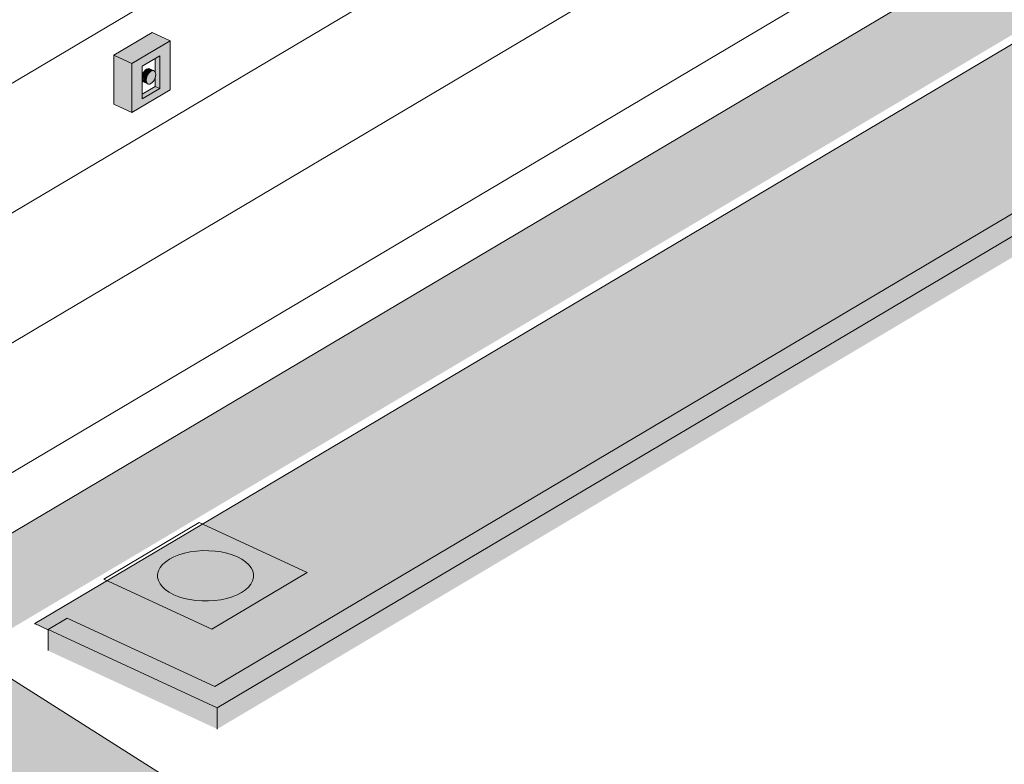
# Model space of a CAD drawing. Header units: centimetres. Extents: x 376 to 4434, y -323 to 48730.
# Tile 38 of 45: x 4045 to 4250, y 47886 to 48041. Entities that reach past the tile are written whole.
import ezdxf

# ---------------------------------------------------------------- set-up
doc = ezdxf.new("R2010")
doc.units = ezdxf.units.CM
for name, color, linetype, lineweight in [('A-FLOR', 7, 'Continuous', 5), ('A-FLOR-LEVL', 7, 'Continuous', 5), ('A-FLOR-PATT', 7, 'Continuous', 50), ('A-WALL', 7, 'Continuous', 35), ('A-WALL-PATT', 7, 'Continuous', 35), ('Ochrona przeciwpożarowa', 7, 'Continuous', 5)]:
    doc.layers.add(name, color=color, linetype=linetype, lineweight=lineweight)

# ---------------------------------------------------------------- blocks, each defined once
blk = doc.blocks.new('PWP - Typ 1-8810169-_3D_ Kopia 1')
at = {"layer": 'Ochrona przeciwpożarowa', "true_color": 0xff0000}
for points in [[(-6641.85, 48031.98), (-6633.9, 48036.69), (-6637.65, 48038.43), (-6645.6, 48033.71)], [(-6641.85, 48021.76), (-6641.85, 48031.98), (-6645.6, 48033.71), (-6645.6, 48023.5), (-6642.45, 48022.03)], [(-6636.07, 48026.76), (-6636.07, 48033.57), (-6636.99, 48033.03), (-6636.99, 48027.19)], [(-6638.88, 48028.5), (-6638.75, 48029.21), (-6638.39, 48029.9), (-6637.82, 48030.39), (-6637.63, 48030.6), (-6638.56, 48030.9), (-6639.07, 48030.59), (-6639.56, 48029.9), (-6639.71, 48029.51), (-6639.64, 48028.85), (-6639.42, 48028.74)], [(-6638.59, 48027.77), (-6638.85, 48028.22), (-6638.88, 48028.5), (-6639.71, 48028.85), (-6639.67, 48028.36), (-6639.32, 48028.1), (-6638.75, 48027.84)], [(-6639.71, 48024.6), (-6636.07, 48026.76), (-6636.99, 48027.19), (-6639.71, 48025.58), (-6639.71, 48025.03)]]:
    blk.add_hatch(color=1, dxfattribs=at).paths.add_polyline_path(points)
h = blk.add_hatch(color=1, dxfattribs=at)
h.paths.add_polyline_path([(-6641.85, 48021.76), (-6633.9, 48026.47), (-6633.9, 48036.69), (-6641.85, 48031.98), (-6641.85, 48022.24)])
h.paths.add_polyline_path([(-6639.71, 48024.6), (-6639.71, 48031.41), (-6636.07, 48033.57), (-6636.07, 48026.76), (-6637.72, 48025.78)])
h.paths.add_polyline_path([(-6638.39, 48027.68), (-6637.82, 48027.87), (-6637.19, 48028.6), (-6636.93, 48029.38), (-6637.03, 48030.23), (-6637.54, 48030.48), (-6637.85, 48030.34), (-6638.15, 48030.17), (-6638.75, 48029.21), (-6638.82, 48028.23), (-6638.59, 48027.77)])
at = {"layer": 'Ochrona przeciwpożarowa'}
for p, q in [((-6645.6, 48033.71), (-6637.65, 48038.43)), ((-6633.9, 48036.69), (-6637.65, 48038.43)), ((-6633.9, 48036.69), (-6641.85, 48031.98)), ((-6633.9, 48026.47), (-6633.9, 48036.69)), ((-6645.6, 48023.5), (-6645.6, 48033.71)), ((-6645.6, 48033.71), (-6641.85, 48031.98)), ((-6641.85, 48031.98), (-6641.85, 48021.76)), ((-6639.71, 48031.41), (-6636.07, 48033.57)), ((-6636.99, 48030.13), (-6636.99, 48033.03)), ((-6636.07, 48033.57), (-6636.07, 48026.76)), ((-6639.71, 48024.6), (-6639.71, 48031.41)), ((-6637.26, 48030.45), (-6638.18, 48030.87)), ((-6639.52, 48028.19), (-6639.67, 48028.36)), ((-6639.44, 48028.15), (-6638.52, 48027.72)), ((-6636.99, 48027.19), (-6636.99, 48029.16)), ((-6641.85, 48021.76), (-6633.9, 48026.47)), ((-6639.71, 48025.58), (-6636.99, 48027.19)), ((-6636.07, 48026.76), (-6639.71, 48024.6)), ((-6636.99, 48027.19), (-6636.07, 48026.76)), ((-6645.6, 48023.5), (-6641.85, 48021.76)), ((-6647.7, 47924.63), (-6627.83, 47936.41)), ((-6627.83, 47936.41), (-6605.36, 47925.99)), ((-6605.36, 47925.99), (-6625.23, 47914.21)), ((-6625.23, 47914.21), (-6647.7, 47924.63))]:
    blk.add_line(p, q, dxfattribs=at)
for points in [[(-6639.72, 48029.51, 0), (-6639.67, 48029.64, 0), (-6639.52, 48030, 0), (-6639.31, 48030.32, 0), (-6639.07, 48030.59, 0), (-6638.81, 48030.79, 0), (-6638.56, 48030.9, 0), (-6638.32, 48030.91, 0), (-6638.11, 48030.83, 0)], [(-6636.9, 48029.67, 0), (-6636.93, 48029.98, 0), (-6637.03, 48030.23, 0), (-6637.19, 48030.4, 0), (-6637.39, 48030.49, 0), (-6637.63, 48030.47, 0), (-6637.89, 48030.36, 0), (-6638.15, 48030.17, 0), (-6638.39, 48029.9, 0), (-6638.59, 48029.57, 0), (-6638.75, 48029.21, 0), (-6638.85, 48028.85, 0), (-6638.88, 48028.5, 0)], [(-6638.88, 48028.5, 0), (-6638.85, 48028.19, 0), (-6638.75, 48027.94, 0), (-6638.59, 48027.77, 0), (-6638.39, 48027.68, 0), (-6638.15, 48027.7, 0), (-6637.89, 48027.81, 0), (-6637.63, 48028, 0), (-6637.39, 48028.27, 0), (-6637.19, 48028.6, 0), (-6637.03, 48028.96, 0), (-6636.93, 48029.32, 0), (-6636.9, 48029.67, 0)]]:
    blk.add_polyline3d(points, dxfattribs=at)
for start_param, end_param in [(0.846862, 3.988455), (3.988455, 7.130048)]:
    blk.add_ellipse((-6626.53, 47925.31), major_axis=(10, 0), ratio=0.524423, start_param=start_param, end_param=end_param, dxfattribs=at)
blk = doc.blocks.new('Rampa - Rampa-9231931-_3D_ Kopia 1')
at = {"layer": 'A-FLOR-LEVL', "true_color": 0x7f7f7f}
blk.add_hatch(color=8, dxfattribs=at).paths.add_polyline_path([(-6781.13, 47776.53), (-6618.39, 47873.07), (-6668.37, 47904.75), (-6831.1, 47808.21), (-6817.98, 47799.9)])
at = {"layer": 'A-FLOR-LEVL'}
blk.add_line((-6618.39, 47873.07), (-6668.37, 47904.75), dxfattribs=at)

msp = doc.modelspace()

# ---------------------------------------------------------------- hatches: boundary and pattern name
at = {"layer": 'A-FLOR', "true_color": 0xb2b2b2}
msp.add_hatch(color=253, dxfattribs=at).paths.add_polyline_path([(4050.71, 47913.93), (4050.66, 47914.11), (4047.94, 47915.37), (4047.94, 47915.22), (4050.52, 47914.03)])
at = {"layer": 'A-FLOR-PATT', "lineweight": 5}
h = msp.add_hatch(dxfattribs=at)
h.set_pattern_fill('FP_25', color=256, style=0, pattern_type=2)
h.set_pattern_definition([(32.005, (-2164.562, 38598.127), (54.65528, -2.507155), [5.083, -46.901]), (357.373, (-2164.562, 38598.127), (-10.57243, 30.05816), [6.687, -48.026]), (109.379, (-2160.01, 38597.92), (44.0826, 27.55122), [3.666, -28.198]), (28.659, (-2164.56, 38606.12), (81.3235, -6.615), [6.764, -74.401]), (102.508, (-2157.785, 38605.57), (71.2206, 38.9276), [3.887, -42.761]), (355.35, (-2164.56, 38606.12), (71.22113, 38.92632), [6.799, -74.793]), (11.382, (-2156.942, 38604.12), (45.4847, -16.089043), [6.386, -58.924]), (340.52, (-2156.942, 38604.12), (18.54077, 28.97781), [5.897, -42.349]), (57.388, (-2153.15, 38602.78), (64.02474, 12.88915), [3.958, -30.444]), (21.92, (-2164.562, 38598.127), (0.926942, 13.302747), [5.734, -36.753, 5.734, -37.926, -43.172]), (21.92, (-2164.562, 38598.127), (0.926942, 13.302747), [-86.148, 5.734, -37.437]), (3.95, (-2164.562, 38598.127), (20.045885, 15.76132), [6.664, -22.264, 6.664, -41.575, -19.121]), (3.95, (-2164.562, 38598.127), (20.045885, 15.76132), [-77.167, 6.664, -12.457]), (341.526, (-2181.555, 38598.127), (40.67767, -0.901146), [5.963, -10.977, 5.963, -46.889, -70.13]), (341.526, (-2181.555, 38598.127), (40.67767, -0.901146), [-69.791, 5.963, -64.167]), (334.334, (-2189.175, 38598.127), (44.438218, 4.000434), [5.485, -14.772, 5.485, -26.802, -45.813]), (334.334, (-2189.175, 38598.127), (44.438218, 4.000434), [-52.545, 5.485, -40.328])])
h.paths.add_polyline_path([(3614.55, 47622.94), (3876.91, 47778.58), (3843.48, 47794.08), (3643.21, 47675.21), (3647.05, 47671.93), (3647.13, 47671.82), (3647.13, 47670.87), (3646.78, 47669.73), (3646.26, 47668.71), (3645.92, 47668.15), (3644.75, 47666.66), (3643.61, 47665.55), (3642.79, 47664.94), (3642.1, 47664.57), (3641.48, 47664.37), (3641.08, 47664.3), (3640.38, 47664.61), (3634.01, 47669.82), (3610.21, 47655.7), (2992.45, 47942.1), (2995.97, 47944.19), (2995.94, 47958.43), (2991.2, 47959.02), (2990.4, 47959.41), (2989.81, 47959.94), (2988.98, 47961.32), (2988.58, 47962.46), (2988.41, 47963.83), (2988.58, 47965.48), (2988.98, 47966.75), (2989.58, 47967.81), (2990.28, 47968.58), (2991.04, 47969.09), (2991.94, 47969.34), (2993.14, 47969.35), (2993.14, 47981.47), (2926.5, 47941.94), (3614.02, 47623.19)])
h.paths.add_polyline_path([(4085.4, 47902.26), (4421.92, 48101.88), (4354.96, 48132.92), (4354.96, 48119.21), (4352.13, 48117.53), (4352.13, 48099.23), (4355.27, 48097.67), (4354.16, 48097.01), (4358.04, 48093.7), (4358.12, 48093.59), (4358.12, 48092.63), (4357.77, 48091.5), (4357.25, 48090.48), (4356.57, 48089.45), (4355.74, 48088.43), (4354.6, 48087.31), (4353.78, 48086.71), (4353.09, 48086.34), (4352.47, 48086.13), (4352.07, 48086.06), (4351.37, 48086.37), (4345.01, 48091.59), (4047.94, 47915.37), (4050.71, 47914.14), (4054.69, 47916.5), (4081.43, 47904.1)])
at = {"layer": 'A-WALL', "true_color": 0xb2b2b2}
for points in [[(4085.93, 47897.82), (4434.41, 48104.54), (4429.92, 48106.62), (4081.43, 47899.9), (4085.6, 47897.97)], [(4081.43, 47899.9), (4085.4, 47902.26), (4054.69, 47916.5), (4050.71, 47914.14), (4070.97, 47904.75)], [(4081.43, 47895.49), (4081.43, 47899.9), (4050.71, 47914.03), (4050.71, 47909.73), (4076.42, 47897.82)], [(4085.93, 47893.41), (4085.93, 47897.82), (4081.43, 47899.84), (4081.43, 47895.49), (4085.4, 47893.65)]]:
    msp.add_hatch(color=253, dxfattribs=at).paths.add_polyline_path(points)
at = {"layer": 'A-WALL', "lineweight": 5, "true_color": 0xb2b2b2}
msp.add_hatch(color=253, dxfattribs=at).paths.add_polyline_path([(4085.93, 47893.41), (4434.41, 48100.18), (4434.41, 48104.54), (4085.93, 47897.82), (4085.93, 47897.41)])
at = {"layer": 'A-WALL-PATT', "lineweight": 5}
h = msp.add_hatch(dxfattribs=at)
h.set_pattern_fill('FP_19', color=256, style=0, pattern_type=2)
h.set_pattern_definition([(30.677, (-7494.12, 52078.595), (-0.0007, 27.033836), [])])
h.paths.add_polyline_path([(4026.67, 47924.47), (4337.72, 48108.98), (4337.81, 48300.96), (4338.41, 48301.93), (4339.49, 48302.76), (4354.96, 48313.23), (4354.96, 48327.69), (4026.67, 48132.95), (4026.67, 47926.05)])
h.paths.add_polyline_path([(4068.17, 48021.76), (4064.42, 48023.5), (4064.42, 48033.71), (4072.37, 48038.43), (4076.12, 48036.69), (4076.12, 48026.47), (4069.65, 48022.64)])
h.paths.add_polyline_path([(4071.17, 48028.22), (4071.2, 48028.24), (4071.16, 48028.24)])
h.paths.add_polyline_path([(4154.44, 48061.22), (4154.44, 48061.28), (4154.32, 48061.34), (4154.32, 48065.22), (4151.56, 48066.67), (4150.1, 48065.8), (4150.1, 48172.23), (4242.82, 48227.24), (4242.94, 48121.05), (4245.87, 48119.51), (4245.85, 48115.44), (4154.46, 48061.23)])
h.paths.add_polyline_path([(4347.7, 48114.9), (4354.96, 48119.21), (4354.96, 48301.13), (4347.7, 48296.15), (4347.7, 48116.49)])
h.paths.add_polyline_path([(4266.1, 48251.82), (4265.78, 48251.94), (4265.77, 48251.88), (4264.66, 48252.47), (4264.65, 48252.95), (4264.74, 48260.59), (4264.98, 48260.85), (4271.1, 48264.39), (4271.92, 48264.01), (4275.77, 48266.8), (4276.19, 48266.89), (4277.1, 48266.46), (4277.99, 48265.59), (4278.64, 48264.5), (4278.87, 48263.49), (4278.64, 48262.87), (4278.32, 48262.6), (4272.39, 48258.08), (4272.33, 48255.85), (4271.93, 48255.28), (4266.49, 48252.05)])
at = {"layer": 'A-WALL-PATT', "true_color": 0x878581}
h = msp.add_hatch(color=252, dxfattribs=at)
h.paths.add_polyline_path([(4026.5, 47914.03), (4337.72, 48098.65), (4337.72, 48108.98), (4026.67, 47924.47), (4026.5, 47924.47), (4026.5, 47920.81)])
h.paths.add_polyline_path([(4347.7, 48104.57), (4352.13, 48107.2), (4352.13, 48117.54), (4347.7, 48114.9), (4347.7, 48107.2)])
h = msp.add_hatch(color=252, dxfattribs=at)
h.paths.add_polyline_path([(4033.37, 47908.59), (4343.65, 48092.69), (4337.72, 48097.65), (4337.72, 48098.65), (4026.5, 47914.03), (4026.5, 47911.78), (4032.65, 47908.92)])
h.paths.add_polyline_path([(4352.13, 48098.67), (4352.13, 48107.2), (4347.7, 48104.57), (4347.81, 48102.21), (4351.83, 48098.92)])

# ---------------------------------------------------------------- linework, layer by layer
at = {"layer": 'A-FLOR'}
for p, q in [((4345.01, 48091.59), (4047.94, 47915.37)), ((4047.94, 47915.37), (4050.71, 47914.08)), ((4047.94, 47915.22), (4047.94, 47915.37))]:
    msp.add_line(p, q, dxfattribs=at)
at = {"layer": 'A-WALL', "lineweight": 5}
for p, q in [((4026.67, 47924.47), (4337.72, 48108.98)), ((4085.4, 47902.26), (4425.95, 48104.27)), ((4434.41, 48104.54), (4085.93, 47897.82)), ((4050.71, 47914.14), (4054.69, 47916.5)), ((4054.69, 47916.5), (4085.4, 47902.26)), ((4085.93, 47897.82), (4050.71, 47914.14)), ((4050.71, 47914.14), (4050.71, 47909.73)), ((4085.93, 47897.82), (4085.93, 47893.41))]:
    msp.add_line(p, q, dxfattribs=at)

# ---------------------------------------------------------------- block references
at = {"layer": 'A-FLOR-LEVL'}
msp.add_blockref('Rampa - Rampa-9231931-_3D_ Kopia 1', (10710.02, 0), dxfattribs=at)
at = {"layer": 'Ochrona przeciwpożarowa'}
msp.add_blockref('PWP - Typ 1-8810169-_3D_ Kopia 1', (10710.02, 0), dxfattribs=at)

doc.saveas('drawing.dxf')
